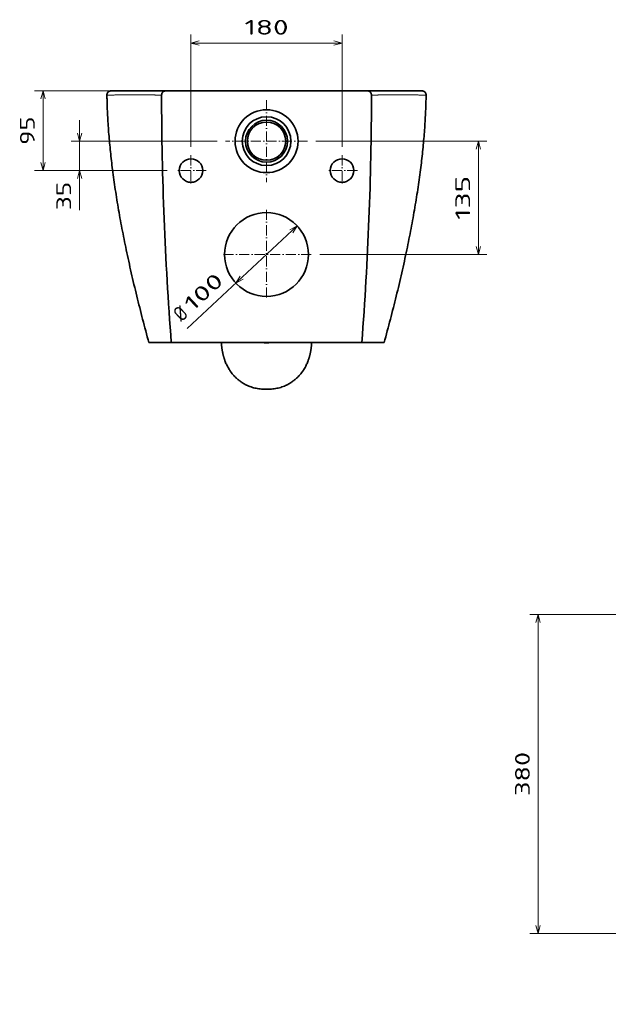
# Model space of a CAD drawing. Extents: x 11 to 398, y 40 to 275.
# Tile 1 of 5: x 11 to 152, y 40 to 275. Entities that reach past the tile are written whole.
import ezdxf
from ezdxf.enums import TextEntityAlignment as Align

# ---------------------------------------------------------------- set-up
doc = ezdxf.new("R2010")
doc.units = 0
doc.linetypes.add('DASHDOT', pattern=[18.5, 12, -3, 0.5, -3])
doc.layers.get('0').update_dxf_attribs({"lineweight": 13})
doc.styles.get("Standard").update_dxf_attribs({"font": 'isocp.shx'})
doc.dimstyles.get("Standard").update_dxf_attribs({"dimtxt": 2.5, "dimasz": 2.5, "dimexe": 1.25, "dimexo": 0.625, "dimtad": 1, "dimcen": 2.5, "dimadec": 0, "dimazin": 0, "dimtfac": 1, "dimtmove": 0, "dimatfit": 0, "dimfxl": 0, "dimarcsym": 0})

# ---------------------------------------------------------------- blocks, each defined once
blk = doc.blocks.new('*D')
at = {"color": 7, "lineweight": 13}
for p, q in [((52.07, 244.58), (52.07, 271.32)), ((88.07, 244.58), (88.07, 271.32)), ((52.07, 269.32), (88.07, 269.32)), ((68.07, 257.94), (14.83, 257.94)), ((269.3, 197.94), (269.3, 257.94)), ((339.1, 257.94), (393.08, 257.94)), ((391.08, 186.86), (391.08, 257.94)), ((25.51, 229.5), (25.51, 250.94)), ((58.32, 245.94), (23.51, 245.94)), ((81.83, 245.94), (122.58, 245.94)), ((120.58, 218.93), (120.58, 245.94)), ((46.43, 238.94), (14.83, 238.94)), ((46.43, 238.94), (23.51, 238.94)), ((51.2, 201.26), (77.37, 225.77)), ((82.74, 218.93), (122.58, 218.93)), ((339.66, 186.86), (393.08, 186.86)), ((195.08, 133.17), (132.79, 133.17)), ((134.79, 57.14), (134.79, 133.17)), ((259.08, 120.15), (285.01, 120.15)), ((283.01, 70.15), (283.01, 120.15)), ((247.1, 107.15), (273.32, 107.15)), ((271.32, 83.15), (271.32, 107.15)), ((155.37, 93.15), (155.37, 40.26)), ((257.08, 93.15), (257.08, 40.26)), ((247.27, 83.15), (273.32, 83.15)), ((259.08, 70.15), (285.01, 70.15)), ((195.08, 57.14), (132.79, 57.14)), ((155.37, 42.26), (257.08, 42.26))]:
    blk.add_line(p, q, dxfattribs=at)
at = {"color": 7, "lineweight": 13, "ltscale": 0.475}
blk.add_line((16.83, 238.94), (16.83, 257.94), dxfattribs=at)
at = {"color": 7, "lineweight": 13, "ltscale": 0.305651}
for p, q in [((259.08, 257.94), (271.3, 257.94)), ((259.08, 197.94), (271.3, 197.94))]:
    blk.add_line(p, q, dxfattribs=at)
at = {"color": 7, "lineweight": 13}
for points in [[(54.01, 269.84), (52.07, 269.32), (54.01, 268.81)], [(86.14, 268.81), (88.07, 269.32), (86.14, 269.84)], [(17.34, 256.01), (16.83, 257.94), (16.31, 256.01)], [(269.82, 256.01), (269.3, 257.94), (268.78, 256.01)], [(391.6, 256.01), (391.08, 257.94), (390.57, 256.01)], [(25, 247.87), (25.51, 245.94), (26.03, 247.87)], [(121.09, 244), (120.58, 245.94), (120.06, 244)], [(16.31, 240.87), (16.83, 238.94), (17.34, 240.87)], [(26.03, 237.01), (25.51, 238.94), (25, 237.01)], [(76.32, 224.07), (77.37, 225.77), (75.61, 224.83)], [(120.06, 220.87), (120.58, 218.93), (121.09, 220.87)], [(63.83, 213.8), (62.78, 212.1), (64.54, 213.04)], [(268.78, 199.87), (269.3, 197.94), (269.82, 199.87)], [(390.57, 188.79), (391.08, 186.86), (391.6, 188.79)], [(135.3, 131.23), (134.79, 133.17), (134.27, 131.23)], [(283.53, 118.22), (283.01, 120.15), (282.49, 118.22)], [(271.84, 105.22), (271.32, 107.15), (270.81, 105.22)], [(270.81, 85.08), (271.32, 83.15), (271.84, 85.08)], [(282.49, 72.09), (283.01, 70.15), (283.53, 72.09)], [(134.27, 59.07), (134.79, 57.14), (135.3, 59.07)], [(157.3, 42.78), (155.37, 42.26), (157.3, 41.74)], [(255.14, 41.74), (257.08, 42.26), (255.14, 42.78)]]:
    blk.add_lwpolyline(points, dxfattribs=at)
blk.add_arc((70.07, 218.93), 10, 31.6582, 78.5409, dxfattribs=at)
blk.add_text('180', height=3.5, dxfattribs=at).set_placement((64.82, 271.32), (75.33, 271.32), align=Align.FIT)
for s, rotation, p, p2 in [('95', 90, (14.83, 245.05), (14.83, 251.82)), ('135', 90, (118.58, 227.18), (118.58, 237.69)), ('35', 90, (23.51, 229.5), (23.51, 236.27)), ('300', 90, (267.3, 222.68), (267.3, 233.19)), ('355', 90, (389.08, 217.14), (389.08, 227.65)), ('100', 43.1174, (52.44, 205.16), (60.11, 212.34)), ('%%c', 43.1174, (49.83, 202.72), (51.71, 204.48)), ('380', 90, (132.79, 89.9), (132.79, 100.41)), ('120', 90, (269.32, 89.9), (269.32, 100.41)), ('250', 90, (281.01, 89.9), (281.01, 100.41)), ('510', 0.0001, (200.97, 44.26), (211.48, 44.26))]:
    blk.add_text(s, height=3.5, rotation=rotation, dxfattribs=at).set_placement(p, p2, align=Align.FIT)
blk = doc.blocks.new('BLOCK15')
at = {"color": 7, "linetype": 'DASHDOT', "lineweight": 13}
for p, q in [((0, -141.7), (0, -248.4)), ((53.3, -195), (-53.3, -195))]:
    blk.add_line(p, q, dxfattribs=at)
blk = doc.blocks.new('BLOCK16')
at = {"color": 7, "linetype": 'DASHDOT', "lineweight": 13}
for p, q in [((-90, -76.8), (-90, -113.2)), ((-71.8, -95), (-108.2, -95))]:
    blk.add_line(p, q, dxfattribs=at)
blk = doc.blocks.new('BLOCK17')
at = {"color": 7, "linetype": 'DASHDOT', "lineweight": 13}
for p, q in [((90, -76.8), (90, -113.2)), ((108.2, -95), (71.8, -95))]:
    blk.add_line(p, q, dxfattribs=at)
blk = doc.blocks.new('BLOCK18')
at = {"color": 7, "linetype": 'DASHDOT', "lineweight": 13}
for p, q in [((0, -11.3), (0, -108.8)), ((48.8, -60), (-48.8, -60))]:
    blk.add_line(p, q, dxfattribs=at)
blk = doc.blocks.new('BLOCK19')
at = {"color": 7, "lineweight": 35, "ltscale": 0.042051}
for p, q in [((-183.4, 0), (-185.1, 0)), ((183.4, 0), (185.1, 0))]:
    blk.add_line(p, q, dxfattribs=at)
at = {"color": 7, "lineweight": 35, "ltscale": 0.158845}
for p, q in [((-183.4, 0), (-177.1, 0)), ((183.4, 0), (177.1, 0))]:
    blk.add_line(p, q, dxfattribs=at)
at = {"color": 7, "lineweight": 35}
for p, q in [((-177.1, 0), (-119.8, 0)), ((0, 0), (-119.8, 0)), ((0, 0), (119.8, 0)), ((177.1, 0), (119.8, 0)), ((-136.4, -300), (-113.5, -300)), ((0, -300), (-113.5, -300)), ((0, -300), (113.5, -300)), ((136.4, -300), (113.5, -300))]:
    blk.add_line(p, q, dxfattribs=at)
at = {"color": 7, "lineweight": 35, "ltscale": 0.019431}
for p, q in [((-140.2, -300), (-139.4, -300)), ((140.2, -300), (139.4, -300))]:
    blk.add_line(p, q, dxfattribs=at)
at = {"color": 7, "lineweight": 35, "ltscale": 0.075035}
for p, q in [((-139.4, -300), (-136.4, -300)), ((139.4, -300), (136.4, -300))]:
    blk.add_line(p, q, dxfattribs=at)
at = {"color": 7, "lineweight": 13, "ltscale": 0.071126}
for q in [(-2.8, -300.5), (2.8, -300.5)]:
    blk.add_line((0, -300.5), q, dxfattribs=at)
at = {"color": 7, "lineweight": 35, "ltscale": 0.06992}
blk.add_line((0, -355.4), (-2.8, -355.4), dxfattribs=at)
at = {"color": 7, "lineweight": 35, "ltscale": 0.069921}
blk.add_line((2.8, -355.4), (0, -355.4), dxfattribs=at)
at = {"color": 7, "lineweight": 35}
for centre, radius in [((0, -60), 37.5), ((0, -60), 29), ((0, -60), 25), ((0, -60), 22.8), ((-90, -95), 14), ((90, -95), 14), ((0, -195), 50)]:
    blk.add_circle(centre, radius, dxfattribs=at)
at = {"color": 7, "lineweight": 13}
for centre, radius, start, end in [((-198, 1711.3), 1716.4, 270.3202, 270.5362), ((198, 1711.3), 1716.4, 269.4638, 269.6798), ((-2.9, -195.7), 104.7, 264.6372, 270.0313), ((2.9, -195.7), 104.7, 269.9687, 275.3628)]:
    blk.add_arc(centre, radius, start, end, dxfattribs=at)
at = {"color": 7, "lineweight": 35}
for centre, start, end in [((3781.6, 0.1), 180.0745, 184.4054), ((-3781.6, 0.1), 355.5946, 359.9255)]:
    blk.add_arc(centre, 3906.6, start, end, dxfattribs=at)
for points, degree, knots in [([(-190.1, -5.1), (-190.1, -4.6), (-190, -3.8), (-189.5, -2.4), (-188.6, -1.5), (-187.7, -0.6), (-186.4, -0.2), (-185.6, 0), (-185.1, 0)], 3, [0, 0, 0, 0, 1.317786, 2.63554, 4.132463, 5.260226, 6.39623, 7.935191, 7.935191, 7.935191, 7.935191]), ([(190.1, -5.1), (190.1, -4.6), (190, -3.8), (189.5, -2.4), (188.6, -1.5), (187.7, -0.6), (186.4, -0.2), (185.6, 0), (185.1, 0)], 3, [0, 0, 0, 0, 1.317786, 2.63554, 4.132463, 5.260226, 6.39623, 7.935191, 7.935191, 7.935191, 7.935191]), ([(-190.1, -5.1), (-190.1, -6.7), (-190, -11.4), (-189.8, -19.5), (-189.3, -29.2), (-188.8, -39.1), (-188.1, -49.2), (-187.2, -59.5), (-186.2, -70), (-185.1, -80.6), (-183.8, -91.6), (-182.3, -103), (-180.6, -114.8), (-178.8, -126.8), (-176.7, -139), (-174.6, -151.4), (-172.2, -164), (-169.7, -176.7), (-167.1, -189.8), (-164.2, -203.2), (-161.1, -216.9), (-157.9, -230.7), (-154.6, -244.6), (-151.1, -258.4), (-147.6, -272.2), (-143.9, -286.1), (-141.4, -295.4), (-140.2, -300)], 3, [0, 0, 0, 0, 4.733016, 14.316803, 24.081566, 34.027012, 44.153833, 54.462457, 64.954029, 75.629433, 86.489923, 98.218463, 110.157388, 122.307352, 134.669149, 147.243569, 160.030641, 173.030336, 186.241084, 200.04866, 214.07452, 228.314709, 242.756695, 256.841907, 271.080111, 285.438992, 299.880857, 299.880857, 299.880857, 299.880857]), ([(-125, -5), (-125, -4.5), (-124.9, -4.1), (-124.8, -3.6), (-124.5, -2.7), (-123.9, -1.9), (-123.6, -1.5), (-122.9, -0.9), (-122, -0.4), (-121.6, -0.3), (-120.9, -0.1), (-120.3, 0), (-120.2, 0), (-120, 0), (-119.8, 0)], 5, [0, 0, 0, 0, 0, 0, 2.821589, 2.821589, 2.821589, 5.703302, 5.703302, 5.703302, 8.660412, 8.660412, 8.660412, 9.616294, 9.616294, 9.616294, 9.616294, 9.616294, 9.616294]), ([(125, -5), (125, -4.5), (124.9, -4.1), (124.8, -3.6), (124.5, -2.7), (123.9, -1.9), (123.6, -1.5), (122.9, -0.9), (122, -0.4), (121.6, -0.3), (120.9, -0.1), (120.3, 0), (120.2, 0), (120, 0), (119.8, 0)], 5, [0, 0, 0, 0, 0, 0, 2.821589, 2.821589, 2.821589, 5.703302, 5.703302, 5.703302, 8.660412, 8.660412, 8.660412, 9.616294, 9.616294, 9.616294, 9.616294, 9.616294, 9.616294]), ([(190.1, -5.1), (190.1, -6.7), (190, -11.4), (189.8, -19.5), (189.3, -29.2), (188.8, -39.1), (188.1, -49.2), (187.2, -59.5), (186.2, -70), (185.1, -80.6), (183.8, -91.6), (182.3, -103), (180.6, -114.8), (178.8, -126.8), (176.7, -139), (174.6, -151.4), (172.2, -164), (169.7, -176.7), (167.1, -189.8), (164.2, -203.2), (161.1, -216.9), (157.9, -230.7), (154.6, -244.6), (151.1, -258.4), (147.6, -272.2), (143.9, -286.1), (141.4, -295.4), (140.2, -300)], 3, [0, 0, 0, 0, 4.733016, 14.316804, 24.081568, 34.027016, 44.153838, 54.462463, 64.954037, 75.629442, 86.489934, 98.218473, 110.157398, 122.307361, 134.669158, 147.243577, 160.030648, 173.030343, 186.24109, 200.048665, 214.074523, 228.314711, 242.756695, 256.841907, 271.080111, 285.438992, 299.880857, 299.880857, 299.880857, 299.880857]), ([(-53.9, -300), (-53.9, -300.3), (-53.8, -300.8), (-53.7, -301.6), (-53.7, -302.4), (-53.6, -303.2), (-53.5, -304), (-53.4, -304.8), (-53.3, -305.6), (-53.2, -306.5), (-53.1, -307.4), (-52.9, -308.3), (-52.8, -309.2), (-52.6, -310.1), (-52.4, -311.1), (-52.2, -312.1), (-52, -313.1), (-51.8, -314.2), (-51.5, -315.3), (-51.2, -316.5), (-50.8, -317.7), (-50.5, -318.9), (-50, -320.3), (-49.5, -321.9), (-48.7, -323.7), (-47.8, -325.9), (-46.6, -328.4), (-45.2, -330.7), (-43.9, -333), (-42.5, -335), (-40.8, -337.1), (-38.9, -339.4), (-36.4, -341.9), (-33.5, -344.5), (-30.2, -346.9), (-26.2, -349.5), (-21.2, -351.9), (-15.4, -353.9), (-9.2, -355.1), (-4.9, -355.4), (-2.8, -355.4)], 3, [0, 0, 0, 0, 0.785117, 1.575378, 2.372178, 3.17714, 3.992093, 4.818964, 5.663243, 6.5254, 7.407875, 8.314518, 9.248153, 10.207738, 11.192863, 12.205797, 13.263171, 14.360634, 15.502309, 16.69527, 17.947942, 19.261815, 20.672034, 22.176562, 24.297855, 26.690626, 29.389606, 32.498616, 34.763083, 37.211104, 39.853293, 42.741806, 46.368241, 50.265305, 54.376761, 58.660348, 64.650778, 70.843903, 77.156072, 83.561824, 83.561824, 83.561824, 83.561824]), ([(53.9, -300), (53.9, -300.3), (53.8, -300.8), (53.7, -301.6), (53.7, -302.4), (53.6, -303.2), (53.5, -304), (53.4, -304.8), (53.3, -305.6), (53.2, -306.5), (53.1, -307.4), (52.9, -308.3), (52.8, -309.2), (52.6, -310.1), (52.4, -311.1), (52.2, -312.1), (52, -313.1), (51.8, -314.2), (51.5, -315.3), (51.2, -316.5), (50.8, -317.7), (50.5, -318.9), (50, -320.3), (49.5, -321.9), (48.7, -323.7), (47.8, -325.9), (46.6, -328.4), (45.2, -330.7), (43.9, -333), (42.5, -335), (40.8, -337.1), (38.9, -339.4), (36.4, -341.9), (33.5, -344.5), (30.2, -346.9), (26.2, -349.5), (21.2, -351.9), (15.4, -353.9), (9.2, -355.1), (4.9, -355.4), (2.8, -355.4)], 3, [0, 0, 0, 0, 0.785117, 1.575378, 2.372178, 3.17714, 3.992093, 4.818964, 5.663243, 6.5254, 7.407875, 8.314518, 9.248153, 10.207738, 11.192863, 12.205796, 13.26317, 14.360633, 15.502309, 16.69527, 17.947942, 19.261815, 20.672034, 22.176562, 24.297854, 26.690626, 29.389606, 32.498616, 34.763083, 37.211104, 39.853293, 42.741805, 46.368241, 50.265305, 54.376761, 58.660349, 64.650708, 70.843758, 77.155861, 83.561828, 83.561828, 83.561828, 83.561828])]:
    blk.add_open_spline(points, degree=degree, knots=knots, dxfattribs=at)
at = {"color": 7, "lineweight": 13}
for points, knots in [([(-188.4, -5.1), (-188.8, -5.1), (-189.2, -5.1), (-189.5, -5.1), (-189.8, -5.1), (-190, -5.1), (-190, -5.1), (-190, -5.1), (-190.1, -5.1), (-190.1, -5.1), (-190.1, -5.1), (-190.1, -5.1)], [0, 0, 0, 0, 0, 0, 26.402714, 26.402714, 26.402714, 35.181097, 35.181097, 35.181097, 35.244317, 35.244317, 35.244317, 35.244317, 35.244317, 35.244317]), ([(-181.9, -5), (-172.9, -4.9), (-163.8, -4.9), (-154.7, -4.9), (-143.6, -4.9), (-132.5, -5), (-130.5, -5), (-128.1, -5), (-125.8, -5), (-125.6, -5), (-125.3, -5), (-125, -5), (-125, -5), (-125, -5), (-125, -5)], [0, 0, 0, 0, 0, 0, 270.395055, 270.395055, 270.395055, 329.557185, 329.557185, 329.557185, 338.31977, 338.31977, 338.31977, 338.326228, 338.326228, 338.326228, 338.326228, 338.326228, 338.326228]), ([(181.9, -5), (172.9, -4.9), (163.8, -4.9), (154.7, -4.9), (143.6, -4.9), (132.5, -5), (130.5, -5), (128.1, -5), (125.8, -5), (125.6, -5), (125.3, -5), (125, -5), (125, -5), (125, -5), (125, -5)], [0, 0, 0, 0, 0, 0, 270.395055, 270.395055, 270.395055, 329.557185, 329.557185, 329.557185, 338.31977, 338.31977, 338.31977, 338.326228, 338.326228, 338.326228, 338.326228, 338.326228, 338.326228]), ([(188.4, -5.1), (188.8, -5.1), (189.2, -5.1), (189.5, -5.1), (189.8, -5.1), (190, -5.1), (190, -5.1), (190, -5.1), (190.1, -5.1), (190.1, -5.1), (190.1, -5.1), (190.1, -5.1)], [0, 0, 0, 0, 0, 0, 26.402698, 26.402698, 26.402698, 35.181075, 35.181075, 35.181075, 35.244296, 35.244296, 35.244296, 35.244296, 35.244296, 35.244296])]:
    blk.add_open_spline(points, degree=5, knots=knots, dxfattribs=at)

msp = doc.modelspace()

# ---------------------------------------------------------------- block references
at = {"lineweight": 0, "xscale": 0.2, "yscale": 0.2, "zscale": 0.2}
for name in ['BLOCK19', 'BLOCK18', 'BLOCK16', 'BLOCK17', 'BLOCK15']:
    msp.add_blockref(name, (70.0748, 257.9383), dxfattribs=at)

# ---------------------------------------------------------------- dimensions: what is measured, and where the dimension line sits
at = {"color": 0, "lineweight": 0}
for base, p1, p2, angle, middle, dimtype in [((271.3228, 107.153), (245.2678, 83.153), (245.096, 107.153), 89.999523, (271.3228, 95.153), 160), ((134.7855, 133.1658), (197.0755, 57.1402), (197.0755, 133.1658), 89.999523, (134.7855, 95.153), 160), ((283.0114, 120.1524), (257.0755, 70.1537), (257.0755, 120.1524), 90, (283.0114, 95.153), 161), ((269.3015, 197.9383), (257.0755, 257.9383), (257.0755, 197.9383), 269.998569, (269.3015, 227.9383), 160), ((88.0748, 269.3235), (52.0748, 242.5783), (88.0748, 242.5783), 0, (70.0748, 269.3235), 161), ((120.5763, 245.9362), (80.7408, 218.9337), (79.8263, 245.9362), 89.999523, (120.5763, 232.435), 160), ((16.8265, 257.9383), (48.4348, 238.9383), (70.0748, 257.9383), 89.999523, (16.8265, 248.4383), 160), ((25.5141, 245.9362), (48.4348, 238.9383), (60.3232, 245.9362), 89.999523, (25.5141, 232.8813), 160), ((391.085, 257.9383), (337.6574, 186.8576), (337.0981, 257.9383), 89.999523, (391.085, 222.398), 160)]:
    dim = msp.add_linear_dim(base=base, p1=p1, p2=p2, angle=angle, dimstyle='Standard', override={"dimlfac": 5}, dxfattribs=at)
    dim.commit()
    dim.dimension.update_dxf_attribs({"geometry": '*D', "text_midpoint": middle, "dimtype": dimtype})
dim = msp.add_linear_dim(base=(257.0755, 42.2596), p1=(155.3706, 95.1529), p2=(257.0755, 95.153), angle=0.000064, text='510', dimstyle='Standard', override={"dimlfac": 5}, dxfattribs=at)
dim.commit()
dim.dimension.update_dxf_attribs({"geometry": '*D', "text_midpoint": (206.2231, 42.2595), "dimtype": 161})
dim = msp.add_diameter_dim_2p(p1=(77.3743, 225.7682), p2=(62.7752, 212.0983), dimstyle='Standard', override={"dimlfac": 5}, dxfattribs=at)
dim.commit()
dim.dimension.update_dxf_attribs({"geometry": '*D', "text_midpoint": (56.3384, 206.0711), "dimtype": 163})

doc.saveas('drawing.dxf')
